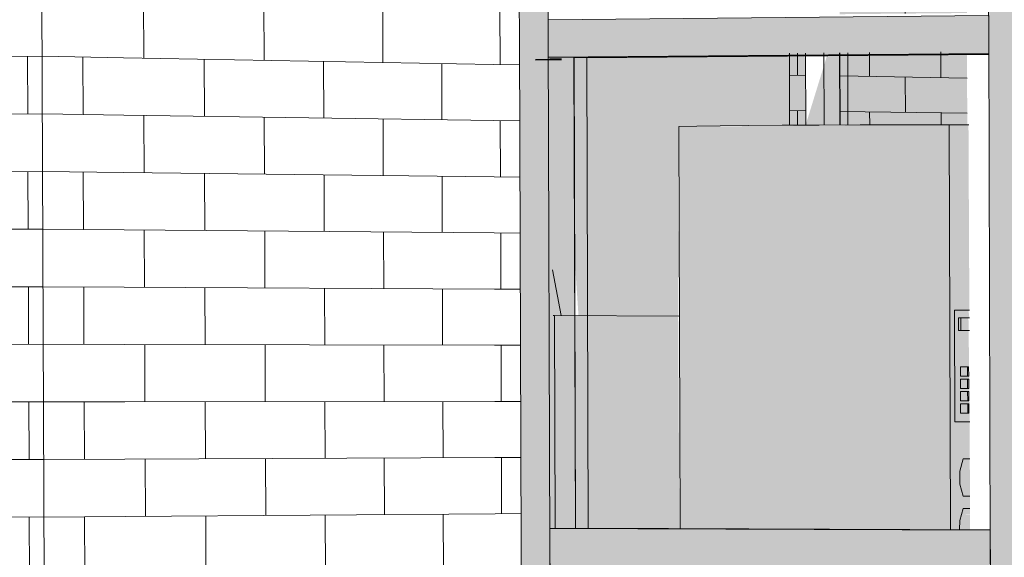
# Model space of a CAD drawing. Header units: metres. Extents: x -29 to 486, y -1 to 6.
# Tile 74 of 165: x 169.389945 to 169.391261, y 0.703308 to 0.704026. Entities that reach past the tile are written whole.
import ezdxf

# ---------------------------------------------------------------- set-up
doc = ezdxf.new("R2010")
doc.units = ezdxf.units.M
for name, color, linetype, lineweight in [('A-GLAZ-CURT', 52, 'Continuous', 18), ('A-GLAZ-CWMG', 51, 'Continuous', 18), ('A-WALL', 113, 'Continuous', 18), ('A-WALL-PATT', 111, 'Continuous', 35), ('P-SANR-FIXT', 6, 'Continuous', 18), ('Q-SPCQ', 91, 'Continuous', 18)]:
    doc.layers.add(name, color=color, linetype=linetype, lineweight=lineweight)

# ---------------------------------------------------------------- blocks, each defined once
blk = doc.blocks.new('FP_8-Vista 3D 4')
at = {"layer": 'A-WALL-PATT', "lineweight": 9}
for p, q in [((12.5262767, 0.7050819), (12.5263746, 0.7050754)), ((12.5263396, 0.7050777), (12.5263396, 0.7050838)), ((12.5261962, 0.7050399), (12.526196, 0.7050795)), ((12.5262921, 0.7050338), (12.5262919, 0.7050809)), ((12.5264482, 0.7050705), (12.526497, 0.7050673)), ((12.5264815, 0.705036), (12.5264814, 0.7050683)), ((12.5261372, 0.7050438), (12.526327, 0.7050315)), ((12.5261481, 0.7049956), (12.5261479, 0.7050431)), ((12.5262442, 0.7050291), (12.5262442, 0.7050368)), ((12.5261373, 0.7049963), (12.5261588, 0.7049949)), ((12.5262047, 0.7049921), (12.5263749, 0.7049814)), ((12.5262444, 0.7049896), (12.5262443, 0.7049954)), ((12.5263399, 0.7049836), (12.5263398, 0.7049982)), ((12.5262924, 0.7049395), (12.5262922, 0.7049866)), ((12.5264485, 0.7049768), (12.5264502, 0.7049767)), ((12.526451, 0.7049767), (12.5264651, 0.7049758)), ((12.5264651, 0.7049758), (12.5264973, 0.7049738)), ((12.5264818, 0.704928), (12.5264817, 0.7049748)), ((12.5261375, 0.7049488), (12.526159, 0.7049475)), ((12.5261484, 0.7049007), (12.5261482, 0.7049482)), ((12.5262049, 0.7049447), (12.5263751, 0.7049345)), ((12.5262447, 0.7048951), (12.5262445, 0.7049423)), ((12.5263402, 0.7048895), (12.52634, 0.7049366)), ((12.5264486, 0.70493), (12.5264512, 0.7049298)), ((12.5264512, 0.7049298), (12.5264652, 0.704929)), ((12.5264652, 0.704929), (12.5264975, 0.7049271)), ((12.5261376, 0.7049014), (12.5261591, 0.7049001)), ((12.526205, 0.7048974), (12.5263752, 0.7048875)), ((12.5262927, 0.7048452), (12.5262925, 0.7048923)), ((12.5264488, 0.7048832), (12.5264513, 0.704883)), ((12.5264513, 0.704883), (12.5264654, 0.7048822)), ((12.5264654, 0.7048822), (12.5264976, 0.7048803)), ((12.5264821, 0.7048345), (12.526482, 0.7048812)), ((12.5261378, 0.7048539), (12.5261593, 0.7048527)), ((12.5261487, 0.7048058), (12.5261485, 0.7048533)), ((12.5262052, 0.7048501), (12.5263753, 0.7048405)), ((12.526245, 0.7048006), (12.5262448, 0.7048479)), ((12.5263405, 0.7047954), (12.5263403, 0.7048425)), ((12.5264489, 0.7048363), (12.5264515, 0.7048362)), ((12.5264515, 0.7048362), (12.5264655, 0.7048354)), ((12.5264655, 0.7048354), (12.5264978, 0.7048336)), ((12.5261379, 0.7048064), (12.5261594, 0.7048053)), ((12.5262053, 0.7048028), (12.5263755, 0.7047935)), ((12.526293, 0.7047509), (12.5262928, 0.704798)), ((12.5264491, 0.7047895), (12.5264516, 0.7047894)), ((12.5264516, 0.7047894), (12.5264657, 0.7047886)), ((12.5264657, 0.7047886), (12.5264979, 0.7047869)), ((12.5264824, 0.704741), (12.5264822, 0.7047877)), ((12.5261381, 0.704759), (12.5261596, 0.7047578)), ((12.5261489, 0.7047207), (12.5261488, 0.7047584)), ((12.5262055, 0.7047554), (12.5263756, 0.7047465)), ((12.5262452, 0.704723), (12.5262451, 0.7047534)), ((12.5263407, 0.7047252), (12.5263406, 0.7047484)), ((12.5264492, 0.7047427), (12.5264518, 0.7047426)), ((12.5264518, 0.7047426), (12.5264658, 0.7047418)), ((12.5264658, 0.7047418), (12.526498, 0.7047401)), ((12.5264827, 0.7046474), (12.5264826, 0.7046752)), ((12.5261384, 0.704664), (12.5261599, 0.704663)), ((12.5261493, 0.7046161), (12.5261491, 0.7046635)), ((12.5262058, 0.7046608), (12.5263759, 0.7046526)), ((12.5262933, 0.7046566), (12.5262932, 0.7046709)), ((12.5262456, 0.7046117), (12.5262454, 0.7046589)), ((12.5263411, 0.7046072), (12.5263409, 0.7046543)), ((12.5264495, 0.704649), (12.5264521, 0.7046489)), ((12.5264521, 0.7046489), (12.5264661, 0.7046482)), ((12.5264661, 0.7046482), (12.5264983, 0.7046467)), ((12.5261385, 0.7046166), (12.52616, 0.7046156)), ((12.5262059, 0.7046135), (12.5263761, 0.7046056)), ((12.5262936, 0.7045623), (12.5262934, 0.7046094)), ((12.5264497, 0.7046022), (12.5264522, 0.7046021)), ((12.5264522, 0.7046021), (12.5264662, 0.7046015)), ((12.5264662, 0.7046015), (12.5264985, 0.7046)), ((12.526483, 0.7045539), (12.5264828, 0.7046007)), ((12.5261387, 0.7045691), (12.5261602, 0.7045682)), ((12.5261496, 0.7045212), (12.5261494, 0.7045687)), ((12.5262061, 0.7045662), (12.5263762, 0.7045587)), ((12.5262459, 0.7045172), (12.5262457, 0.7045644)), ((12.5263414, 0.7045132), (12.5263412, 0.7045602)), ((12.5264498, 0.7045554), (12.5264523, 0.7045553)), ((12.5264523, 0.7045553), (12.5264664, 0.7045547)), ((12.5264664, 0.7045547), (12.5264986, 0.7045532)), ((12.5261388, 0.7045217), (12.5261603, 0.7045208)), ((12.5262062, 0.7045189), (12.5263764, 0.7045117)), ((12.5262939, 0.704468), (12.5262937, 0.7045152)), ((12.5264499, 0.7045086), (12.5264525, 0.7045085)), ((12.5264525, 0.7045085), (12.5264665, 0.7045079)), ((12.5264665, 0.7045079), (12.5264988, 0.7045065)), ((12.5264833, 0.7044604), (12.5264831, 0.7045072)), ((12.526139, 0.7044742), (12.5261605, 0.7044734)), ((12.5261499, 0.7044264), (12.5261497, 0.7044738)), ((12.5262064, 0.7044715), (12.5263765, 0.7044647)), ((12.5262462, 0.7044227), (12.526246, 0.70447)), ((12.5263416, 0.7044191), (12.5263415, 0.7044661)), ((12.5264501, 0.7044618), (12.5264526, 0.7044617)), ((12.5264526, 0.7044617), (12.5264667, 0.7044611)), ((12.5264667, 0.7044611), (12.5264989, 0.7044598)), ((12.5261391, 0.7044268), (12.5261606, 0.704426)), ((12.5262065, 0.7044242), (12.5263767, 0.7044178)), ((12.5262942, 0.7043738), (12.526294, 0.7044209)), ((12.5264502, 0.704415), (12.5264528, 0.7044149)), ((12.5264528, 0.7044149), (12.5264668, 0.7044143)), ((12.5264668, 0.7044143), (12.526499, 0.7044131)), ((12.5264835, 0.704367), (12.5264834, 0.7044137)), ((12.5261393, 0.7043793), (12.5261608, 0.7043786)), ((12.5261502, 0.7043315), (12.52615, 0.704379)), ((12.5262067, 0.7043769), (12.5263768, 0.7043708)), ((12.5262465, 0.7043283), (12.5262463, 0.7043755)), ((12.5263419, 0.704325), (12.5263418, 0.7043721)), ((12.5264506, 0.7043681), (12.5264529, 0.7043681)), ((12.5264529, 0.7043681), (12.526467, 0.7043676)), ((12.526467, 0.7043676), (12.5264992, 0.7043664)), ((12.5261395, 0.7043319), (12.5261609, 0.7043312)), ((12.5262068, 0.7043296), (12.526377, 0.7043238)), ((12.5262945, 0.7042795), (12.5262943, 0.7043266)), ((12.5264505, 0.7043213), (12.526452, 0.7043213)), ((12.5264531, 0.7043213), (12.5264671, 0.7043208)), ((12.5264671, 0.7043208), (12.5264993, 0.7043197)), ((12.5264838, 0.7042822), (12.5264837, 0.7043202)), ((12.5261396, 0.7042845), (12.5261611, 0.7042838)), ((12.5261505, 0.7042367), (12.5261504, 0.7042841)), ((12.526207, 0.7042823), (12.5262969, 0.7042794)), ((12.5262466, 0.7042787), (12.5262466, 0.704281)), ((12.5262468, 0.7042338), (12.5262467, 0.7042461)), ((12.5263422, 0.704231), (12.5263422, 0.7042474)), ((12.5261398, 0.704237), (12.5261612, 0.7042364)), ((12.5262071, 0.704235), (12.5263773, 0.7042299)), ((12.5262947, 0.7041853), (12.5262946, 0.7042324)), ((12.5264508, 0.7042277), (12.5264534, 0.7042277)), ((12.5264534, 0.7042277), (12.5264674, 0.7042272)), ((12.5264674, 0.7042272), (12.5264996, 0.7042263)), ((12.5264841, 0.70418), (12.526484, 0.7042267)), ((12.5261399, 0.7041896), (12.5261614, 0.704189)), ((12.5261508, 0.7041419), (12.5261507, 0.7041893)), ((12.5262073, 0.7041877), (12.5263774, 0.704183)), ((12.5262471, 0.7041394), (12.5262469, 0.7041866)), ((12.5263425, 0.7041369), (12.5263424, 0.7041839)), ((12.526451, 0.7041809), (12.5264535, 0.7041809)), ((12.5264535, 0.7041809), (12.5264675, 0.7041805)), ((12.5264675, 0.7041805), (12.5264998, 0.7041796)), ((12.5261401, 0.7041421), (12.5261615, 0.7041416)), ((12.5262074, 0.7041404), (12.5263775, 0.704136)), ((12.526295, 0.704091), (12.5262949, 0.7041382)), ((12.5264511, 0.7041341), (12.5264536, 0.7041341)), ((12.5264536, 0.7041341), (12.5264677, 0.7041337)), ((12.5264677, 0.7041337), (12.5264999, 0.7041329)), ((12.5264844, 0.7040865), (12.5264843, 0.7041333)), ((12.5261402, 0.7040947), (12.5261617, 0.7040942)), ((12.5261511, 0.704047), (12.526151, 0.7040945)), ((12.5262076, 0.7040931), (12.5263777, 0.7040891)), ((12.5262474, 0.704045), (12.5262472, 0.7040922)), ((12.5263428, 0.7040429), (12.5263427, 0.7040899)), ((12.5264512, 0.7040873), (12.5264538, 0.7040873)), ((12.5264538, 0.7040873), (12.5264678, 0.7040869)), ((12.5264678, 0.7040869), (12.5264997, 0.7040862)), ((12.5261404, 0.7040473), (12.5261618, 0.7040468)), ((12.5262077, 0.7040458), (12.5263778, 0.7040421)), ((12.5262952, 0.7040345), (12.5262952, 0.7040439)), ((12.5264514, 0.7040405), (12.5264539, 0.7040405)), ((12.5264539, 0.7040405), (12.526468, 0.7040402)), ((12.526468, 0.7040402), (12.5265002, 0.7040395)), ((12.5264846, 0.7040364), (12.5264845, 0.7040398)), ((12.5261514, 0.7039522), (12.5261513, 0.7039816)), ((12.5262477, 0.7039505), (12.5262476, 0.7039824)), ((12.5263431, 0.7039488), (12.526343, 0.7039833)), ((12.5261407, 0.7039524), (12.5261622, 0.703952)), ((12.526208, 0.7039512), (12.5263781, 0.7039482)), ((12.5262956, 0.7039026), (12.5262955, 0.7039497)), ((12.5264517, 0.7039469), (12.5264542, 0.7039469)), ((12.5264542, 0.7039469), (12.5264683, 0.7039466)), ((12.5264683, 0.7039466), (12.5265005, 0.7039461)), ((12.526485, 0.7038996), (12.5264848, 0.7039463)), ((12.5261408, 0.703905), (12.5261623, 0.7039047)), ((12.5261516, 0.7038856), (12.5261516, 0.7039048)), ((12.5262082, 0.7039039), (12.5263783, 0.7039013)), ((12.5262479, 0.703886), (12.5262478, 0.7039033)), ((12.5263433, 0.7038861), (12.5263433, 0.7039018)), ((12.526453, 0.7039001), (12.5264544, 0.7039001)), ((12.5264544, 0.7039001), (12.5264684, 0.7038999)), ((12.5264684, 0.7038999), (12.5265006, 0.7038994))]:
    blk.add_line(p, q, dxfattribs=at)
blk = doc.blocks.new('FP_39-Vista 3D 4')
at = {"layer": 'A-WALL-PATT', "lineweight": 9}
for p, q in [((12.5244873, 0.7039719), (12.5251423, 0.7039775)), ((12.5251231, 0.7039004), (12.5251228, 0.7039774)), ((12.5244876, 0.7038959), (12.5251426, 0.7039006)), ((12.5244879, 0.70382), (12.5251429, 0.7038236)), ((12.5251237, 0.7037465), (12.5251234, 0.7038235)), ((12.5244882, 0.703744), (12.5251432, 0.7037466)), ((12.5244885, 0.703668), (12.5251434, 0.7036697)), ((12.5251242, 0.7035927), (12.5251239, 0.7036696)), ((12.5244888, 0.7035921), (12.5251437, 0.7035927)), ((12.5244891, 0.7035161), (12.525144, 0.7035158)), ((12.5251248, 0.7034389), (12.5251245, 0.7035158)), ((12.5244894, 0.7034402), (12.5251443, 0.7034388)), ((12.5244897, 0.7033642), (12.5251446, 0.7033619)), ((12.5251253, 0.7032851), (12.5251251, 0.703362))]:
    blk.add_line(p, q, dxfattribs=at)
blk = doc.blocks.new('FP_40-Vista 3D 4')
at = {"layer": 'A-WALL-PATT', "lineweight": 9}
for p, q in [((12.5251423, 0.7039775), (12.525251, 0.7039756)), ((12.5251971, 0.7038997), (12.5251968, 0.7039765)), ((12.5251426, 0.7039006), (12.5252513, 0.7038989)), ((12.5251429, 0.7038236), (12.5252515, 0.7038223)), ((12.5251976, 0.7037462), (12.5251973, 0.703823)), ((12.5251432, 0.7037466), (12.5252518, 0.7037457)), ((12.5251434, 0.7036697), (12.5252521, 0.7036691)), ((12.5251982, 0.7035926), (12.5251979, 0.7036694)), ((12.5251437, 0.7035927), (12.5252524, 0.7035925)), ((12.525144, 0.7035158), (12.5252526, 0.7035159)), ((12.5251987, 0.7034391), (12.5251984, 0.7035158)), ((12.5251443, 0.7034388), (12.5252529, 0.7034393)), ((12.5251446, 0.7033619), (12.5252532, 0.7033627)), ((12.5251993, 0.7032855), (12.525199, 0.7033623))]:
    blk.add_line(p, q, dxfattribs=at)
blk = doc.blocks.new('FP_41-Vista 3D 4')
at = {"layer": 'A-WALL-PATT', "lineweight": 9}
for p, q in [((12.525278, 0.7039751), (12.5252777, 0.7040516)), ((12.5254388, 0.7039722), (12.5254386, 0.7040482)), ((12.5255975, 0.7039693), (12.5255973, 0.7040449)), ((12.525251, 0.7039756), (12.5257455, 0.7039667)), ((12.525359, 0.7038974), (12.5253587, 0.7039736)), ((12.5255187, 0.703895), (12.5255184, 0.7039708)), ((12.5256763, 0.7038927), (12.5256761, 0.7039679)), ((12.5252513, 0.7038989), (12.5257457, 0.7038916)), ((12.5252786, 0.703822), (12.5252783, 0.7038985)), ((12.5254394, 0.7038201), (12.5254391, 0.7038962)), ((12.525598, 0.7038183), (12.5255978, 0.7038938)), ((12.5252515, 0.7038223), (12.525746, 0.7038166)), ((12.5253595, 0.7037448), (12.5253592, 0.7038211)), ((12.5255192, 0.7037434), (12.525519, 0.7038192)), ((12.5256769, 0.7037421), (12.5256766, 0.7038174)), ((12.5252518, 0.7037457), (12.5257463, 0.7037415)), ((12.5252791, 0.703669), (12.5252788, 0.7037455)), ((12.5254399, 0.7036681), (12.5254396, 0.7037441)), ((12.5255986, 0.7036673), (12.5255983, 0.7037428)), ((12.5252521, 0.7036691), (12.5257465, 0.7036665)), ((12.52536, 0.7035923), (12.5253598, 0.7036685)), ((12.5255198, 0.7035919), (12.5255195, 0.7036677)), ((12.5256774, 0.7035916), (12.5256771, 0.7036669)), ((12.5252524, 0.7035925), (12.5257468, 0.7035914)), ((12.5252796, 0.7035159), (12.5252794, 0.7035924)), ((12.5254404, 0.7035161), (12.5254402, 0.7035921)), ((12.5255991, 0.7035163), (12.5255988, 0.7035918)), ((12.5252526, 0.7035159), (12.525747, 0.7035164)), ((12.5253606, 0.7034398), (12.5253603, 0.703516)), ((12.5255203, 0.7034404), (12.52552, 0.7035162)), ((12.5256779, 0.7034411), (12.5256776, 0.7035163)), ((12.5252529, 0.7034393), (12.5257473, 0.7034414)), ((12.5252802, 0.7033629), (12.5252799, 0.7034394)), ((12.525441, 0.7033641), (12.5254407, 0.7034401)), ((12.5255996, 0.7033653), (12.5255993, 0.7034408)), ((12.5252532, 0.7033627), (12.5257475, 0.7033664)), ((12.5253611, 0.7032873), (12.5253608, 0.7033635)), ((12.5255208, 0.7032889), (12.5255206, 0.7033647)), ((12.5256784, 0.7032906), (12.5256781, 0.7033659))]:
    blk.add_line(p, q, dxfattribs=at)
blk = doc.blocks.new('FP_53-Vista 3D 4')
at = {"layer": 'A-WALL-PATT', "lineweight": 9}
for p, q in [((12.5257541, 0.7039665), (12.5257539, 0.7040416)), ((12.5257455, 0.7039667), (12.52578, 0.7039661)), ((12.5257457, 0.7038916), (12.5257803, 0.7038911)), ((12.5257546, 0.7038165), (12.5257544, 0.7038915)), ((12.525746, 0.7038166), (12.5257805, 0.7038162)), ((12.5257463, 0.7037415), (12.5257808, 0.7037412)), ((12.5257552, 0.7036664), (12.5257549, 0.7037415)), ((12.5257465, 0.7036665), (12.525781, 0.7036663)), ((12.5257468, 0.7035914), (12.5257813, 0.7035914)), ((12.5257557, 0.7035164), (12.5257554, 0.7035914)), ((12.525747, 0.7035164), (12.5257816, 0.7035165)), ((12.5257473, 0.7034414), (12.5257818, 0.7034415)), ((12.5257562, 0.7033664), (12.5257559, 0.7034414)), ((12.5257475, 0.7033664), (12.5257821, 0.7033666))]:
    blk.add_line(p, q, dxfattribs=at)

msp = doc.modelspace()

# ---------------------------------------------------------------- hatches: boundary and pattern name
at = {"layer": 'A-GLAZ-CURT', "lineweight": 9, "transparency": 33554471}
h = msp.add_hatch(color=256, dxfattribs=at)
h.paths.add_polyline_path([(169.3910411, 0.7038859), (169.3912112, 0.7038868), (169.3912108, 0.7039836), (169.3910408, 0.7039821), (169.3910411, 0.703886)], flags=0)
h.paths.add_polyline_path([(169.3910407, 0.7040337), (169.3912108, 0.7040353), (169.3912101, 0.7042479), (169.39104, 0.7042452), (169.3910407, 0.7040342)], flags=0)
h = msp.add_hatch(color=256, dxfattribs=at)
h.paths.add_polyline_path([(169.391041, 0.7038859), (169.3910412, 0.703886), (169.391041, 0.703886)], flags=0)
h.paths.add_polyline_path([(169.3910405, 0.7040336), (169.3910407, 0.7040345), (169.3910405, 0.7040342)], flags=0)
for points in [[(169.3908253, 0.7036304), (169.3908245, 0.7038837), (169.3909289, 0.7038852), (169.3909738, 0.7038858), (169.3909735, 0.7039815), (169.3906342, 0.703981), (169.3906347, 0.7039724), (169.390669, 0.7039727), (169.3906918, 0.7036309), (169.3908245, 0.7036304)], [(169.3912418, 0.7033447), (169.3912418, 0.7033447), (169.3906879, 0.7033472), (169.3906864, 0.7039758), (169.3910239, 0.7039786), (169.3909953, 0.7038857), (169.391041, 0.703886), (169.3910702, 0.703979), (169.3906855, 0.7039757), (169.390688, 0.7033468), (169.3912397, 0.7033447)], [(169.3909738, 0.7038856), (169.3909953, 0.7038858), (169.3909941, 0.7039817), (169.3909735, 0.7039815), (169.3909738, 0.7038858)], [(169.390658, 0.7036329), (169.3906568, 0.7039739), (169.390622, 0.7039736), (169.3906238, 0.7036899), (169.3906346, 0.703633), (169.3906526, 0.703633)], [(169.3912014, 0.7033454), (169.3912018, 0.7033587), (169.3912046, 0.7033654), (169.3912148, 0.7033654), (169.3912147, 0.7033978), (169.3912035, 0.7033982), (169.3912012, 0.7034059), (169.3912012, 0.7034235), (169.3912035, 0.7034316), (169.3912146, 0.7034316), (169.3912144, 0.7034891), (169.3911944, 0.7034891), (169.3911944, 0.7036382), (169.391214, 0.7036383), (169.3912128, 0.7038861), (169.3908258, 0.7038836), (169.3908276, 0.7033468), (169.3912014, 0.7033454)], [(169.3908266, 0.7033469), (169.3908249, 0.7036304), (169.3906685, 0.703631), (169.3906571, 0.7036921), (169.3906599, 0.7033475), (169.3908249, 0.7033469)]]:
    msp.add_hatch(color=256, dxfattribs=at).paths.add_polyline_path(points, flags=0)
h = msp.add_hatch(color=256, dxfattribs=at)
h.paths.add_polyline_path([(169.3912149, 0.7033454), (169.3912148, 0.7033653), (169.3912037, 0.7033654), (169.3912014, 0.7033572), (169.3912015, 0.7033454), (169.3912128, 0.7033454)], flags=0)
h.paths.add_polyline_path([(169.3912147, 0.7033978), (169.3912146, 0.7034315), (169.3912035, 0.7034316), (169.3912012, 0.7034234), (169.3912014, 0.7034054), (169.3912036, 0.7033979), (169.3912128, 0.7033978)], flags=0)
h.paths.add_polyline_path([(169.3912145, 0.7034891), (169.3912128, 0.7036279), (169.391214, 0.7036279), (169.3912128, 0.7036382), (169.391194, 0.7036382), (169.3911944, 0.7034891), (169.3912128, 0.7034891)], flags=0)
at = {"layer": 'A-GLAZ-CWMG', "lineweight": 9}
for points in [[(169.3912399, 0.7040066), (169.3912793, 0.704007), (169.3912771, 0.7046955), (169.3912377, 0.7046946), (169.3912398, 0.7040256)], [(169.3906128, 0.704001), (169.3906513, 0.7040014), (169.390649, 0.7046816), (169.3906105, 0.7046808), (169.390612, 0.7042506)], [(169.3912815, 0.7033188), (169.3912792, 0.704007), (169.3912399, 0.7040066), (169.3912421, 0.703319), (169.3912814, 0.7033188)], [(169.3906536, 0.7033215), (169.3906513, 0.7040014), (169.3906128, 0.704001), (169.3906151, 0.7033217), (169.3906535, 0.7033215)]]:
    msp.add_hatch(color=256, dxfattribs=at).paths.add_polyline_path(points, flags=0)
at = {"layer": 'A-GLAZ-CWMG'}
for points in [[(169.3906514, 0.7039764), (169.39124, 0.7039813), (169.3912398, 0.7040319), (169.3906513, 0.7040264), (169.3906514, 0.7039814)], [(169.3906535, 0.7033465), (169.3906876, 0.7033468), (169.3906867, 0.7036293), (169.3906855, 0.7039758), (169.3906514, 0.7039757), (169.3906535, 0.7033468)], [(169.3912421, 0.7032937), (169.3912419, 0.7033443), (169.3906535, 0.7033465), (169.3906537, 0.7032965), (169.3912341, 0.7032938)], [(169.3912419, 0.7033443), (169.3912418, 0.7033447), (169.3912399, 0.7033443)], [(169.3906559, 0.702642), (169.3906535, 0.7033215), (169.3906151, 0.7033215), (169.3906174, 0.7026427), (169.3906557, 0.702642)], [(169.3912836, 0.7026311), (169.3912814, 0.7033188), (169.391242, 0.7033188), (169.3912442, 0.7026318), (169.3912834, 0.7026311)]]:
    msp.add_hatch(color=256, dxfattribs=at).paths.add_polyline_path(points, flags=0)

# ---------------------------------------------------------------- linework, layer by layer
at = {"layer": 'A-GLAZ-CURT', "lineweight": 9}
for p, q in [((169.3912398, 0.7039804), (169.3906855, 0.7039758)), ((169.3907027, 0.7039754), (169.3912397, 0.7039799)), ((169.3910407, 0.7039821), (169.391041, 0.7038859)), ((169.3910517, 0.7038859), (169.3910514, 0.7039822)), ((169.3906855, 0.7039758), (169.3906876, 0.7033468)), ((169.3907027, 0.7039754), (169.3906855, 0.7039758)), ((169.3907048, 0.7033469), (169.3907027, 0.7039754)), ((169.3906876, 0.7033468), (169.3907048, 0.7033469)), ((169.3906876, 0.7033468), (169.3912418, 0.7033447)), ((169.3912417, 0.7033449), (169.3907048, 0.7033469))]:
    msp.add_line(p, q, dxfattribs=at)
at = {"layer": 'A-GLAZ-CWMG', "lineweight": 9}
for p, q in [((169.3912377, 0.7046946), (169.3912399, 0.7040066)), ((169.3906105, 0.7046808), (169.3906128, 0.704001)), ((169.3906513, 0.7040014), (169.3906491, 0.7046816)), ((169.3912398, 0.7040319), (169.3906513, 0.7040264)), ((169.3912398, 0.7040319), (169.39124, 0.7039813)), ((169.3906514, 0.7039764), (169.3906513, 0.7040264)), ((169.3912399, 0.7040066), (169.391242, 0.703319)), ((169.3906128, 0.704001), (169.3906151, 0.7033217)), ((169.3906536, 0.7033215), (169.3906513, 0.7040014)), ((169.3906514, 0.7039764), (169.39124, 0.7039813)), ((169.3906858, 0.7039757), (169.3906514, 0.7039764)), ((169.3906858, 0.7039757), (169.3912398, 0.7039804)), ((169.390995, 0.7039817), (169.3909953, 0.7038857)), ((169.3910198, 0.7038858), (169.3910195, 0.7039819)), ((169.3910412, 0.7038859), (169.3910409, 0.7039821)), ((169.3906879, 0.7033472), (169.3906858, 0.7039758)), ((169.3906535, 0.7033465), (169.3906879, 0.7033468)), ((169.3906537, 0.7032965), (169.3906535, 0.7033465)), ((169.3912419, 0.7033443), (169.3906535, 0.7033465)), ((169.3906879, 0.7033468), (169.3912418, 0.7033447)), ((169.3912419, 0.7033443), (169.3912421, 0.7032937)), ((169.3906151, 0.7033217), (169.3906174, 0.7026427)), ((169.3906559, 0.702642), (169.3906536, 0.7033215)), ((169.391242, 0.703319), (169.3912442, 0.7026318))]:
    msp.add_line(p, q, dxfattribs=at)
at = {"layer": 'A-WALL', "lineweight": 9}
for p, q in [((169.3899817, 0.7022085), (169.3899592, 0.708373)), ((169.3909735, 0.7039815), (169.3909738, 0.7038856)), ((169.3906342, 0.7039734), (169.3906534, 0.7039736)), ((169.390669, 0.7039727), (169.3906342, 0.7039724)), ((169.3906534, 0.7039741), (169.390669, 0.7039742)), ((169.3906534, 0.7039736), (169.3906534, 0.7039741)), ((169.3906534, 0.7039741), (169.390669, 0.7039738)), ((169.3906534, 0.7039736), (169.390669, 0.7039733))]:
    msp.add_line(p, q, dxfattribs=at)
at = {"layer": 'P-SANR-FIXT', "lineweight": 9}
for p, q in [((169.3906571, 0.7036921), (169.3906685, 0.703631)), ((169.3906599, 0.703631), (169.390658, 0.703631)), ((169.3906608, 0.7033475), (169.3906599, 0.703631)), ((169.3908257, 0.7036304), (169.3906599, 0.703631))]:
    msp.add_line(p, q, dxfattribs=at)
at = {"layer": 'Q-SPCQ', "lineweight": 9}
for p, q in [((169.3911869, 0.703886), (169.3912132, 0.7038861)), ((169.3911886, 0.7033455), (169.3911869, 0.703886)), ((169.3908276, 0.7033468), (169.3908258, 0.7038836)), ((169.391214, 0.7036382), (169.391194, 0.7036382)), ((169.391194, 0.7036382), (169.3911944, 0.7034891)), ((169.3911996, 0.7036279), (169.391214, 0.7036279)), ((169.3911996, 0.7036113), (169.3911996, 0.7036279)), ((169.3911996, 0.7036279), (169.3912024, 0.7036278)), ((169.3912024, 0.7036278), (169.3912024, 0.7036113)), ((169.3912141, 0.7036113), (169.3911996, 0.7036113)), ((169.3912116, 0.7035628), (169.391202, 0.7035628)), ((169.391202, 0.7035628), (169.391202, 0.7035503)), ((169.3912117, 0.7035503), (169.3912116, 0.7035628)), ((169.3912116, 0.7035628), (169.391213, 0.7035628)), ((169.391213, 0.7035628), (169.3912131, 0.7035503)), ((169.391202, 0.7035503), (169.3912117, 0.7035503)), ((169.3912117, 0.7035462), (169.391202, 0.7035462)), ((169.391202, 0.7035462), (169.391202, 0.7035338)), ((169.3912131, 0.7035503), (169.3912117, 0.7035503)), ((169.3912117, 0.7035338), (169.3912117, 0.7035462)), ((169.3912117, 0.7035462), (169.3912131, 0.7035462)), ((169.3912131, 0.7035462), (169.3912131, 0.7035338)), ((169.391202, 0.7035338), (169.3912117, 0.7035338)), ((169.3912117, 0.7035296), (169.3912021, 0.7035296)), ((169.3912021, 0.7035296), (169.3912021, 0.7035172)), ((169.3912131, 0.7035338), (169.3912117, 0.7035338)), ((169.3912118, 0.7035172), (169.3912117, 0.7035296)), ((169.3912117, 0.7035296), (169.3912131, 0.7035296)), ((169.3912131, 0.7035296), (169.3912132, 0.7035172)), ((169.3912021, 0.7035172), (169.3912118, 0.7035172)), ((169.3912132, 0.7035172), (169.3912118, 0.7035172)), ((169.3912021, 0.7035131), (169.3912021, 0.7035007)), ((169.3912118, 0.7035131), (169.3912021, 0.7035131)), ((169.3912118, 0.7035007), (169.3912118, 0.7035131)), ((169.3912132, 0.7035131), (169.3912118, 0.7035131)), ((169.3912132, 0.7035131), (169.3912132, 0.7035007)), ((169.3912021, 0.7035007), (169.3912118, 0.7035007)), ((169.3912132, 0.7035007), (169.3912118, 0.7035007)), ((169.3911944, 0.7034891), (169.3912145, 0.7034891)), ((169.3912057, 0.7034395), (169.3912146, 0.7034395)), ((169.3912147, 0.7033898), (169.3912059, 0.7033899)), ((169.3912059, 0.7033733), (169.3912148, 0.7033733))]:
    msp.add_line(p, q, dxfattribs=at)
for points in [[(169.3908258, 0.7038836, 0), (169.3908498, 0.7038841, 0), (169.3908811, 0.7038846, 0), (169.3909193, 0.703885, 0), (169.3909637, 0.7038854, 0), (169.3910135, 0.7038857, 0), (169.391068, 0.7038858, 0), (169.3911261, 0.7038859, 0), (169.3911869, 0.703886, 0)], [(169.3912059, 0.7033899, 0), (169.3912013, 0.7034059, 0), (169.3912012, 0.7034234, 0), (169.3912057, 0.7034395, 0)], [(169.3912009, 0.7033454, 0), (169.3912014, 0.7033572, 0), (169.3912059, 0.7033733, 0)]]:
    msp.add_polyline3d(points, dxfattribs=at)

# ---------------------------------------------------------------- block references
at = {"layer": 'A-WALL', "lineweight": 9}
for name in ['FP_39-Vista 3D 4', 'FP_40-Vista 3D 4', 'FP_41-Vista 3D 4', 'FP_53-Vista 3D 4', 'FP_8-Vista 3D 4']:
    msp.add_blockref(name, (156.8648329, 0), dxfattribs=at)

doc.saveas('drawing.dxf')
